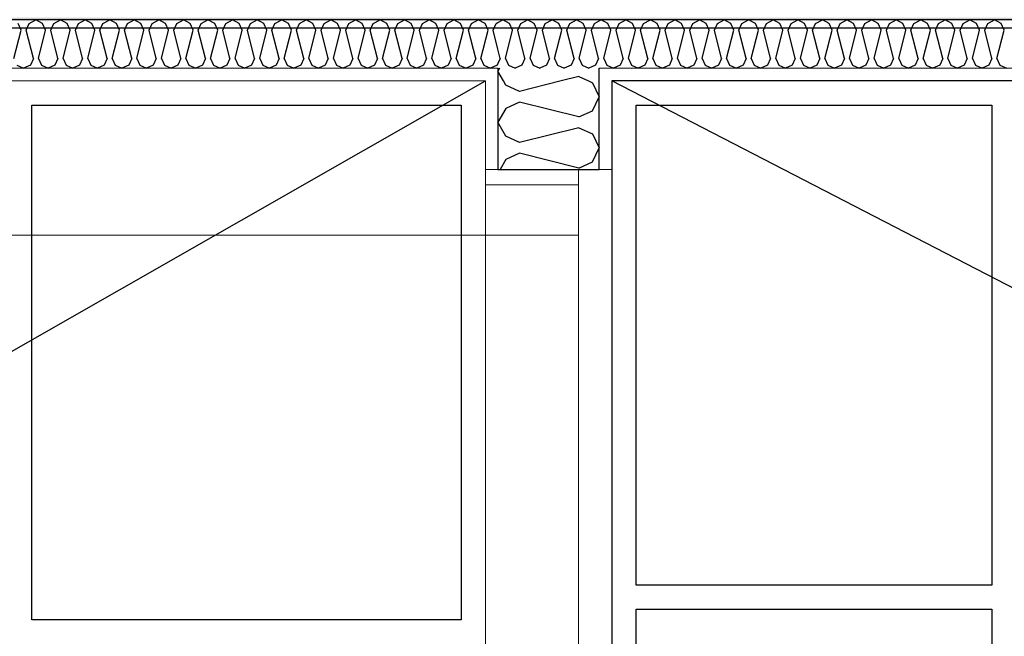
# Model space of a CAD drawing. Header units: millimetres. Extents: x -173281 to 144469, y -85977 to 83288.
# Tile 190 of 256: x -64301 to -63328, y -26433 to -25824. Entities that reach past the tile are written whole.
import ezdxf
from ezdxf.enums import TextEntityAlignment as Align

# ---------------------------------------------------------------- set-up
doc = ezdxf.new("R2010")
doc.units = ezdxf.units.MM
doc.header["$LTSCALE"] = 0.5
doc.header["$MEASUREMENT"] = 0
doc.linetypes.add('PLINE', pattern=[0])
for name, color, linetype in [('232- Ikke-bærende yttervegger (Skravur)(Nye konstruksjoner)', 7, 'Continuous'), ('232- Ikke-bærende yttervegger(Nye konstruksjoner)', 7, 'Continuous'), ('242- Ikke-bærende innervegger (Skravur)(Nye konstruksjoner)', 7, 'Continuous'), ('242- Ikke-bærende innervegger(Nye konstruksjoner)', 7, 'Continuous'), ('244- Vinduer_ dører_ foldevegger(Nye konstruksjoner)', 7, 'Continuous'), ('252- Gulv på grunn_ bunnplate', 7, 'Continuous'), ('257- Systemhimlinger(Nye konstruksjoner)', 7, 'Continuous'), ('852- Teknisk_symbolsk informasjon_ bygning(Nye konstruksjoner)', 7, 'Continuous'), ('862- M___Nettoareal(Nye konstruksjoner)', 7, 'Continuous'), ('862- M___Nettoareal(Polylinje)(Nye konstruksjoner)', 7, 'Continuous'), ('862- M___Nettoareal(Tekst)(Nye konstruksjoner)', 7, 'Continuous')]:
    doc.layers.add(name, color=color, linetype=linetype)
doc.layers.add('234- Vinduer_ dører_ porter(Nye konstruksjoner)', color=7, linetype='Continuous', lineweight=0)
doc.layers.add('236- Innvendig kledning og overflate(Nye konstruksjoner)', color=7, linetype='Continuous', lineweight=0)
doc.styles.add('GENERATED_STYLE_1', font='arial.ttf')
pattern_1 = [(180, (0, 0), (0, 86.60254), [0, -50]), (180, (-25, -43.3), (0, 86.60254), [0, -50])]
pattern_2 = [(270, (0, 0), (86.60254, 0), [0, -50]), (270, (43.3, -25), (86.60254, 0), [0, -50])]

# ---------------------------------------------------------------- blocks, each defined once
blk = doc.blocks.new('WC_A-133_29', base_point=(-62580.97, -26482.41))
at = {"layer": '862- M___Nettoareal(Polylinje)(Nye konstruksjoner)', "linetype": 'PLINE', "flags": 128}
blk.add_lwpolyline([(-61740.66, -26904.43), (-61740.66, -25884.43), (-63715.66, -25884.43), (-63715.66, -26904.43)], close=True, dxfattribs=at)
at = {"layer": '862- M___Nettoareal(Tekst)(Nye konstruksjoner)', "style": 'GENERATED_STYLE_1'}
for tag, height, p in [('DUMMY_862', 150, (-62777.4, -26532.2)), ('ROOM_NAME', 150, (-62777.4, -26909.21)), ('DUMMY_861', 100, (-62934.55, -26508.96)), ('ceilingHeightCode', 100, (-62384.55, -26897.78)), ('ROOM_NUMBER', 100, (-62934.55, -26897.78)), ('DUMMY_863', 100, (-62541.69, -26874.92))]:
    blk.add_attdef(tag, text='', height=height, rotation=90, dxfattribs=at).set_placement(p, align=Align.TOP_LEFT)
blk = doc.blocks.new('*X789')
at = {"layer": '232- Ikke-bærende yttervegger (Skravur)(Nye konstruksjoner)', "linetype": 'PLINE'}
for p, q in [((-63728.16, -25825.02), (-63726.2, -25823.93)), ((-63719.57, -25827.63), (-63726.2, -25823.93)), ((-63716.61, -25834.13), (-63719.57, -25827.63)), ((-63711.51, -25834.13), (-63708.55, -25827.63)), ((-63708.55, -25827.63), (-63701.92, -25823.93)), ((-63695.29, -25827.63), (-63701.92, -25823.93)), ((-63692.33, -25834.13), (-63695.29, -25827.63)), ((-63687.23, -25834.13), (-63684.27, -25827.63)), ((-63684.27, -25827.63), (-63677.64, -25823.93)), ((-63671.01, -25827.63), (-63677.64, -25823.93)), ((-63668.05, -25834.13), (-63671.01, -25827.63)), ((-63662.95, -25834.13), (-63659.99, -25827.63)), ((-63659.99, -25827.63), (-63653.36, -25823.93)), ((-63646.72, -25827.63), (-63653.36, -25823.93)), ((-63643.77, -25834.13), (-63646.72, -25827.63)), ((-63638.66, -25834.13), (-63635.71, -25827.63)), ((-63635.71, -25827.63), (-63629.07, -25823.93)), ((-63622.44, -25827.63), (-63629.07, -25823.93)), ((-63619.48, -25834.13), (-63622.44, -25827.63)), ((-63614.38, -25834.13), (-63611.42, -25827.63)), ((-63611.42, -25827.63), (-63604.79, -25823.93)), ((-63598.16, -25827.63), (-63604.79, -25823.93)), ((-63595.2, -25834.13), (-63598.16, -25827.63)), ((-63590.1, -25834.13), (-63587.14, -25827.63)), ((-63587.14, -25827.63), (-63580.51, -25823.93)), ((-63573.88, -25827.63), (-63580.51, -25823.93)), ((-63570.92, -25834.13), (-63573.88, -25827.63)), ((-63565.82, -25834.13), (-63562.86, -25827.63)), ((-63562.86, -25827.63), (-63556.23, -25823.93)), ((-63549.6, -25827.63), (-63556.23, -25823.93)), ((-63546.64, -25834.13), (-63549.6, -25827.63)), ((-63541.54, -25834.13), (-63538.58, -25827.63)), ((-63538.58, -25827.63), (-63531.95, -25823.93)), ((-63525.32, -25827.63), (-63531.95, -25823.93)), ((-63522.36, -25834.13), (-63525.32, -25827.63)), ((-63517.26, -25834.13), (-63514.3, -25827.63)), ((-63514.3, -25827.63), (-63507.67, -25823.93)), ((-63501.04, -25827.63), (-63507.67, -25823.93)), ((-63498.08, -25834.13), (-63501.04, -25827.63)), ((-63492.98, -25834.13), (-63490.02, -25827.63)), ((-63490.02, -25827.63), (-63483.39, -25823.93)), ((-63476.76, -25827.63), (-63483.39, -25823.93)), ((-63473.8, -25834.13), (-63476.76, -25827.63)), ((-63468.7, -25834.13), (-63465.74, -25827.63)), ((-63465.74, -25827.63), (-63459.11, -25823.93)), ((-63452.47, -25827.63), (-63459.11, -25823.93)), ((-63449.52, -25834.13), (-63452.47, -25827.63)), ((-63444.41, -25834.13), (-63441.46, -25827.63)), ((-63441.46, -25827.63), (-63434.82, -25823.93)), ((-63428.19, -25827.63), (-63434.82, -25823.93)), ((-63425.23, -25834.13), (-63428.19, -25827.63)), ((-63420.13, -25834.13), (-63417.17, -25827.63)), ((-63417.17, -25827.63), (-63410.54, -25823.93)), ((-63403.91, -25827.63), (-63410.54, -25823.93)), ((-63400.95, -25834.13), (-63403.91, -25827.63)), ((-63395.85, -25834.13), (-63392.89, -25827.63)), ((-63392.89, -25827.63), (-63386.26, -25823.93)), ((-63379.63, -25827.63), (-63386.26, -25823.93)), ((-63376.67, -25834.13), (-63379.63, -25827.63)), ((-63371.57, -25834.13), (-63368.61, -25827.63)), ((-63368.61, -25827.63), (-63361.98, -25823.93)), ((-63355.35, -25827.63), (-63361.98, -25823.93)), ((-63352.39, -25834.13), (-63355.35, -25827.63)), ((-63347.29, -25834.13), (-63344.33, -25827.63)), ((-63344.33, -25827.63), (-63337.7, -25823.93)), ((-63331.07, -25827.63), (-63337.7, -25823.93)), ((-63328.11, -25834.13), (-63331.07, -25827.63)), ((-63723.65, -25862.29), (-63716.61, -25834.13)), ((-63704.47, -25862.29), (-63711.51, -25834.13)), ((-63699.37, -25862.29), (-63692.33, -25834.13)), ((-63680.19, -25862.29), (-63687.23, -25834.13)), ((-63675.09, -25862.29), (-63668.05, -25834.13)), ((-63655.91, -25862.29), (-63662.95, -25834.13)), ((-63650.8, -25862.29), (-63643.77, -25834.13)), ((-63631.63, -25862.29), (-63638.66, -25834.13)), ((-63626.52, -25862.29), (-63619.48, -25834.13)), ((-63607.34, -25862.29), (-63614.38, -25834.13)), ((-63602.24, -25862.29), (-63595.2, -25834.13)), ((-63583.06, -25862.29), (-63590.1, -25834.13)), ((-63577.96, -25862.29), (-63570.92, -25834.13)), ((-63558.78, -25862.29), (-63565.82, -25834.13)), ((-63553.68, -25862.29), (-63546.64, -25834.13)), ((-63534.5, -25862.29), (-63541.54, -25834.13)), ((-63529.4, -25862.29), (-63522.36, -25834.13)), ((-63510.22, -25862.29), (-63517.26, -25834.13)), ((-63505.12, -25862.29), (-63498.08, -25834.13)), ((-63485.94, -25862.29), (-63492.98, -25834.13)), ((-63480.84, -25862.29), (-63473.8, -25834.13)), ((-63461.66, -25862.29), (-63468.7, -25834.13)), ((-63456.55, -25862.29), (-63449.52, -25834.13)), ((-63437.37, -25862.29), (-63444.41, -25834.13)), ((-63432.27, -25862.29), (-63425.23, -25834.13)), ((-63413.09, -25862.29), (-63420.13, -25834.13)), ((-63407.99, -25862.29), (-63400.95, -25834.13)), ((-63388.81, -25862.29), (-63395.85, -25834.13)), ((-63383.71, -25862.29), (-63376.67, -25834.13)), ((-63364.53, -25862.29), (-63371.57, -25834.13)), ((-63359.43, -25862.29), (-63352.39, -25834.13)), ((-63340.25, -25862.29), (-63347.29, -25834.13)), ((-63335.15, -25862.29), (-63328.11, -25834.13)), ((-63723.65, -25862.29), (-63720.69, -25868.79)), ((-63704.47, -25862.29), (-63707.43, -25868.79)), ((-63699.37, -25862.29), (-63696.41, -25868.79)), ((-63680.19, -25862.29), (-63683.15, -25868.79)), ((-63675.09, -25862.29), (-63672.13, -25868.79)), ((-63655.91, -25862.29), (-63658.87, -25868.79)), ((-63650.8, -25862.29), (-63647.85, -25868.79)), ((-63631.63, -25862.29), (-63634.58, -25868.79)), ((-63626.52, -25862.29), (-63623.56, -25868.79)), ((-63607.34, -25862.29), (-63610.3, -25868.79)), ((-63602.24, -25862.29), (-63599.28, -25868.79)), ((-63583.06, -25862.29), (-63586.02, -25868.79)), ((-63577.96, -25862.29), (-63575, -25868.79)), ((-63558.78, -25862.29), (-63561.74, -25868.79)), ((-63553.68, -25862.29), (-63550.72, -25868.79)), ((-63534.5, -25862.29), (-63537.46, -25868.79)), ((-63529.4, -25862.29), (-63526.44, -25868.79)), ((-63510.22, -25862.29), (-63513.18, -25868.79)), ((-63505.12, -25862.29), (-63502.16, -25868.79)), ((-63485.94, -25862.29), (-63488.9, -25868.79)), ((-63480.84, -25862.29), (-63477.88, -25868.79)), ((-63461.66, -25862.29), (-63464.62, -25868.79)), ((-63456.55, -25862.29), (-63453.6, -25868.79)), ((-63437.37, -25862.29), (-63440.33, -25868.79)), ((-63432.27, -25862.29), (-63429.31, -25868.79)), ((-63413.09, -25862.29), (-63416.05, -25868.79)), ((-63407.99, -25862.29), (-63405.03, -25868.79)), ((-63388.81, -25862.29), (-63391.77, -25868.79)), ((-63383.71, -25862.29), (-63380.75, -25868.79)), ((-63364.53, -25862.29), (-63367.49, -25868.79)), ((-63359.43, -25862.29), (-63356.47, -25868.79)), ((-63340.25, -25862.29), (-63343.21, -25868.79)), ((-63335.15, -25862.29), (-63332.19, -25868.79)), ((-63720.69, -25868.79), (-63714.06, -25871.93)), ((-63707.43, -25868.79), (-63714.06, -25871.93)), ((-63696.41, -25868.79), (-63689.78, -25871.93)), ((-63683.15, -25868.79), (-63689.78, -25871.93)), ((-63672.13, -25868.79), (-63665.5, -25871.93)), ((-63658.87, -25868.79), (-63665.5, -25871.93)), ((-63647.85, -25868.79), (-63641.22, -25871.93)), ((-63634.58, -25868.79), (-63641.22, -25871.93)), ((-63623.56, -25868.79), (-63616.93, -25871.93)), ((-63610.3, -25868.79), (-63616.93, -25871.93)), ((-63599.28, -25868.79), (-63592.65, -25871.93)), ((-63586.02, -25868.79), (-63592.65, -25871.93)), ((-63575, -25868.79), (-63568.37, -25871.93)), ((-63561.74, -25868.79), (-63568.37, -25871.93)), ((-63550.72, -25868.79), (-63544.09, -25871.93)), ((-63537.46, -25868.79), (-63544.09, -25871.93)), ((-63526.44, -25868.79), (-63519.81, -25871.93)), ((-63513.18, -25868.79), (-63519.81, -25871.93)), ((-63502.16, -25868.79), (-63495.53, -25871.93)), ((-63488.9, -25868.79), (-63495.53, -25871.93)), ((-63477.88, -25868.79), (-63471.25, -25871.93)), ((-63464.62, -25868.79), (-63471.25, -25871.93)), ((-63453.6, -25868.79), (-63446.96, -25871.93)), ((-63440.33, -25868.79), (-63446.96, -25871.93)), ((-63429.31, -25868.79), (-63422.68, -25871.93)), ((-63416.05, -25868.79), (-63422.68, -25871.93)), ((-63405.03, -25868.79), (-63398.4, -25871.93)), ((-63391.77, -25868.79), (-63398.4, -25871.93)), ((-63380.75, -25868.79), (-63374.12, -25871.93)), ((-63367.49, -25868.79), (-63374.12, -25871.93)), ((-63356.47, -25868.79), (-63349.84, -25871.93)), ((-63343.21, -25868.79), (-63349.84, -25871.93)), ((-63332.19, -25868.79), (-63325.56, -25871.93))]:
    blk.add_line(p, q, dxfattribs=at)
blk = doc.blocks.new('*X790')
at = {"layer": '232- Ikke-bærende yttervegger (Skravur)(Nye konstruksjoner)', "linetype": 'PLINE'}
for p, q in [((-63828.16, -25826.63), (-63823.32, -25823.93)), ((-63816.69, -25827.63), (-63823.32, -25823.93)), ((-63813.73, -25834.13), (-63816.69, -25827.63)), ((-63808.63, -25834.13), (-63805.67, -25827.63)), ((-63805.67, -25827.63), (-63799.04, -25823.93)), ((-63792.41, -25827.63), (-63799.04, -25823.93)), ((-63789.45, -25834.13), (-63792.41, -25827.63)), ((-63784.35, -25834.13), (-63781.39, -25827.63)), ((-63781.39, -25827.63), (-63774.76, -25823.93)), ((-63768.13, -25827.63), (-63774.76, -25823.93)), ((-63765.17, -25834.13), (-63768.13, -25827.63)), ((-63760.07, -25834.13), (-63757.11, -25827.63)), ((-63757.11, -25827.63), (-63750.48, -25823.93)), ((-63743.85, -25827.63), (-63750.48, -25823.93)), ((-63740.89, -25834.13), (-63743.85, -25827.63)), ((-63735.79, -25834.13), (-63732.83, -25827.63)), ((-63732.83, -25827.63), (-63728.16, -25825.02)), ((-63820.77, -25862.29), (-63813.73, -25834.13)), ((-63801.59, -25862.29), (-63808.63, -25834.13)), ((-63796.49, -25862.29), (-63789.45, -25834.13)), ((-63777.31, -25862.29), (-63784.35, -25834.13)), ((-63772.21, -25862.29), (-63765.17, -25834.13)), ((-63753.03, -25862.29), (-63760.07, -25834.13)), ((-63747.93, -25862.29), (-63740.89, -25834.13)), ((-63728.75, -25862.29), (-63735.79, -25834.13)), ((-63825.88, -25862.29), (-63828.16, -25853.15)), ((-63825.88, -25862.29), (-63828.16, -25867.31)), ((-63820.77, -25862.29), (-63817.81, -25868.79)), ((-63801.59, -25862.29), (-63804.55, -25868.79)), ((-63796.49, -25862.29), (-63793.53, -25868.79)), ((-63777.31, -25862.29), (-63780.27, -25868.79)), ((-63772.21, -25862.29), (-63769.25, -25868.79)), ((-63753.03, -25862.29), (-63755.99, -25868.79)), ((-63747.93, -25862.29), (-63744.97, -25868.79)), ((-63728.75, -25862.29), (-63731.71, -25868.79)), ((-63817.81, -25868.79), (-63811.18, -25871.93)), ((-63804.55, -25868.79), (-63811.18, -25871.93)), ((-63793.53, -25868.79), (-63786.9, -25871.93)), ((-63780.27, -25868.79), (-63786.9, -25871.93)), ((-63769.25, -25868.79), (-63762.62, -25871.93)), ((-63755.99, -25868.79), (-63762.62, -25871.93)), ((-63744.97, -25868.79), (-63738.34, -25871.93)), ((-63731.71, -25868.79), (-63738.34, -25871.93))]:
    blk.add_line(p, q, dxfattribs=at)
blk = doc.blocks.new('*X791')
at = {"layer": '232- Ikke-bærende yttervegger (Skravur)(Nye konstruksjoner)', "linetype": 'PLINE'}
for p, q in [((-64299.36, -25834.13), (-64302.32, -25827.63)), ((-64294.26, -25834.13), (-64291.3, -25827.63)), ((-64291.3, -25827.63), (-64284.67, -25823.93)), ((-64278.04, -25827.63), (-64284.67, -25823.93)), ((-64275.08, -25834.13), (-64278.04, -25827.63)), ((-64269.98, -25834.13), (-64267.02, -25827.63)), ((-64267.02, -25827.63), (-64260.39, -25823.93)), ((-64253.76, -25827.63), (-64260.39, -25823.93)), ((-64250.8, -25834.13), (-64253.76, -25827.63)), ((-64245.7, -25834.13), (-64242.74, -25827.63)), ((-64242.74, -25827.63), (-64236.11, -25823.93)), ((-64229.48, -25827.63), (-64236.11, -25823.93)), ((-64226.52, -25834.13), (-64229.48, -25827.63)), ((-64221.41, -25834.13), (-64218.46, -25827.63)), ((-64218.46, -25827.63), (-64211.82, -25823.93)), ((-64205.19, -25827.63), (-64211.82, -25823.93)), ((-64202.24, -25834.13), (-64205.19, -25827.63)), ((-64197.13, -25834.13), (-64194.17, -25827.63)), ((-64194.17, -25827.63), (-64187.54, -25823.93)), ((-64180.91, -25827.63), (-64187.54, -25823.93)), ((-64177.95, -25834.13), (-64180.91, -25827.63)), ((-64172.85, -25834.13), (-64169.89, -25827.63)), ((-64169.89, -25827.63), (-64163.26, -25823.93)), ((-64156.63, -25827.63), (-64163.26, -25823.93)), ((-64153.67, -25834.13), (-64156.63, -25827.63)), ((-64148.57, -25834.13), (-64145.61, -25827.63)), ((-64145.61, -25827.63), (-64138.98, -25823.93)), ((-64132.35, -25827.63), (-64138.98, -25823.93)), ((-64129.39, -25834.13), (-64132.35, -25827.63)), ((-64124.29, -25834.13), (-64121.33, -25827.63)), ((-64121.33, -25827.63), (-64114.7, -25823.93)), ((-64108.07, -25827.63), (-64114.7, -25823.93)), ((-64105.11, -25834.13), (-64108.07, -25827.63)), ((-64100.01, -25834.13), (-64097.05, -25827.63)), ((-64097.05, -25827.63), (-64090.42, -25823.93)), ((-64083.79, -25827.63), (-64090.42, -25823.93)), ((-64080.83, -25834.13), (-64083.79, -25827.63)), ((-64075.73, -25834.13), (-64072.77, -25827.63)), ((-64072.77, -25827.63), (-64066.14, -25823.93)), ((-64059.51, -25827.63), (-64066.14, -25823.93)), ((-64056.55, -25834.13), (-64059.51, -25827.63)), ((-64051.45, -25834.13), (-64048.49, -25827.63)), ((-64048.49, -25827.63), (-64041.86, -25823.93)), ((-64035.23, -25827.63), (-64041.86, -25823.93)), ((-64032.27, -25834.13), (-64035.23, -25827.63)), ((-64027.16, -25834.13), (-64024.21, -25827.63)), ((-64024.21, -25827.63), (-64017.57, -25823.93)), ((-64010.94, -25827.63), (-64017.57, -25823.93)), ((-64007.98, -25834.13), (-64010.94, -25827.63)), ((-64002.88, -25834.13), (-63999.92, -25827.63)), ((-63999.92, -25827.63), (-63993.29, -25823.93)), ((-63986.66, -25827.63), (-63993.29, -25823.93)), ((-63983.7, -25834.13), (-63986.66, -25827.63)), ((-63978.6, -25834.13), (-63975.64, -25827.63)), ((-63975.64, -25827.63), (-63969.01, -25823.93)), ((-63962.38, -25827.63), (-63969.01, -25823.93)), ((-63959.42, -25834.13), (-63962.38, -25827.63)), ((-63954.32, -25834.13), (-63951.36, -25827.63)), ((-63951.36, -25827.63), (-63944.73, -25823.93)), ((-63938.1, -25827.63), (-63944.73, -25823.93)), ((-63935.14, -25834.13), (-63938.1, -25827.63)), ((-63930.04, -25834.13), (-63927.08, -25827.63)), ((-63927.08, -25827.63), (-63920.45, -25823.93)), ((-63913.82, -25827.63), (-63920.45, -25823.93)), ((-63910.86, -25834.13), (-63913.82, -25827.63)), ((-63905.76, -25834.13), (-63902.8, -25827.63)), ((-63902.8, -25827.63), (-63896.17, -25823.93)), ((-63889.54, -25827.63), (-63896.17, -25823.93)), ((-63886.58, -25834.13), (-63889.54, -25827.63)), ((-63881.48, -25834.13), (-63878.52, -25827.63)), ((-63878.52, -25827.63), (-63871.89, -25823.93)), ((-63865.26, -25827.63), (-63871.89, -25823.93)), ((-63862.3, -25834.13), (-63865.26, -25827.63)), ((-63857.2, -25834.13), (-63854.24, -25827.63)), ((-63854.24, -25827.63), (-63847.61, -25823.93)), ((-63840.97, -25827.63), (-63847.61, -25823.93)), ((-63838.02, -25834.13), (-63840.97, -25827.63)), ((-63832.91, -25834.13), (-63829.96, -25827.63)), ((-63829.96, -25827.63), (-63828.16, -25826.63)), ((-64306.4, -25862.29), (-64299.36, -25834.13)), ((-64287.22, -25862.29), (-64294.26, -25834.13)), ((-64282.12, -25862.29), (-64275.08, -25834.13)), ((-64262.94, -25862.29), (-64269.98, -25834.13)), ((-64257.84, -25862.29), (-64250.8, -25834.13)), ((-64238.66, -25862.29), (-64245.7, -25834.13)), ((-64233.56, -25862.29), (-64226.52, -25834.13)), ((-64214.38, -25862.29), (-64221.41, -25834.13)), ((-64209.27, -25862.29), (-64202.24, -25834.13)), ((-64190.09, -25862.29), (-64197.13, -25834.13)), ((-64184.99, -25862.29), (-64177.95, -25834.13)), ((-64165.81, -25862.29), (-64172.85, -25834.13)), ((-64160.71, -25862.29), (-64153.67, -25834.13)), ((-64141.53, -25862.29), (-64148.57, -25834.13)), ((-64136.43, -25862.29), (-64129.39, -25834.13)), ((-64117.25, -25862.29), (-64124.29, -25834.13)), ((-64112.15, -25862.29), (-64105.11, -25834.13)), ((-64092.97, -25862.29), (-64100.01, -25834.13)), ((-64087.87, -25862.29), (-64080.83, -25834.13)), ((-64068.69, -25862.29), (-64075.73, -25834.13)), ((-64063.59, -25862.29), (-64056.55, -25834.13)), ((-64044.41, -25862.29), (-64051.45, -25834.13)), ((-64039.31, -25862.29), (-64032.27, -25834.13)), ((-64020.13, -25862.29), (-64027.16, -25834.13)), ((-64015.02, -25862.29), (-64007.98, -25834.13)), ((-63995.84, -25862.29), (-64002.88, -25834.13)), ((-63990.74, -25862.29), (-63983.7, -25834.13)), ((-63971.56, -25862.29), (-63978.6, -25834.13)), ((-63966.46, -25862.29), (-63959.42, -25834.13)), ((-63947.28, -25862.29), (-63954.32, -25834.13)), ((-63942.18, -25862.29), (-63935.14, -25834.13)), ((-63923, -25862.29), (-63930.04, -25834.13)), ((-63917.9, -25862.29), (-63910.86, -25834.13)), ((-63898.72, -25862.29), (-63905.76, -25834.13)), ((-63893.62, -25862.29), (-63886.58, -25834.13)), ((-63874.44, -25862.29), (-63881.48, -25834.13)), ((-63869.34, -25862.29), (-63862.3, -25834.13)), ((-63850.16, -25862.29), (-63857.2, -25834.13)), ((-63845.06, -25862.29), (-63838.02, -25834.13)), ((-63828.16, -25853.15), (-63832.91, -25834.13)), ((-64287.22, -25862.29), (-64290.18, -25868.79)), ((-64282.12, -25862.29), (-64279.16, -25868.79)), ((-64262.94, -25862.29), (-64265.9, -25868.79)), ((-64257.84, -25862.29), (-64254.88, -25868.79)), ((-64238.66, -25862.29), (-64241.62, -25868.79)), ((-64233.56, -25862.29), (-64230.6, -25868.79)), ((-64214.38, -25862.29), (-64217.33, -25868.79)), ((-64209.27, -25862.29), (-64206.32, -25868.79)), ((-64190.09, -25862.29), (-64193.05, -25868.79)), ((-64184.99, -25862.29), (-64182.03, -25868.79)), ((-64165.81, -25862.29), (-64168.77, -25868.79)), ((-64160.71, -25862.29), (-64157.75, -25868.79)), ((-64141.53, -25862.29), (-64144.49, -25868.79)), ((-64136.43, -25862.29), (-64133.47, -25868.79)), ((-64117.25, -25862.29), (-64120.21, -25868.79)), ((-64112.15, -25862.29), (-64109.19, -25868.79)), ((-64092.97, -25862.29), (-64095.93, -25868.79)), ((-64087.87, -25862.29), (-64084.91, -25868.79)), ((-64068.69, -25862.29), (-64071.65, -25868.79)), ((-64063.59, -25862.29), (-64060.63, -25868.79)), ((-64044.41, -25862.29), (-64047.37, -25868.79)), ((-64039.31, -25862.29), (-64036.35, -25868.79)), ((-64020.13, -25862.29), (-64023.08, -25868.79)), ((-64015.02, -25862.29), (-64012.07, -25868.79)), ((-63995.84, -25862.29), (-63998.8, -25868.79)), ((-63990.74, -25862.29), (-63987.78, -25868.79)), ((-63971.56, -25862.29), (-63974.52, -25868.79)), ((-63966.46, -25862.29), (-63963.5, -25868.79)), ((-63947.28, -25862.29), (-63950.24, -25868.79)), ((-63942.18, -25862.29), (-63939.22, -25868.79)), ((-63923, -25862.29), (-63925.96, -25868.79)), ((-63917.9, -25862.29), (-63914.94, -25868.79)), ((-63898.72, -25862.29), (-63901.68, -25868.79)), ((-63893.62, -25862.29), (-63890.66, -25868.79)), ((-63874.44, -25862.29), (-63877.4, -25868.79)), ((-63869.34, -25862.29), (-63866.38, -25868.79)), ((-63850.16, -25862.29), (-63853.12, -25868.79)), ((-63845.06, -25862.29), (-63842.1, -25868.79)), ((-64303.44, -25868.79), (-64296.81, -25871.93)), ((-64290.18, -25868.79), (-64296.81, -25871.93)), ((-64279.16, -25868.79), (-64272.53, -25871.93)), ((-64265.9, -25868.79), (-64272.53, -25871.93)), ((-64254.88, -25868.79), (-64248.25, -25871.93)), ((-64241.62, -25868.79), (-64248.25, -25871.93)), ((-64230.6, -25868.79), (-64223.97, -25871.93)), ((-64217.33, -25868.79), (-64223.97, -25871.93)), ((-64206.32, -25868.79), (-64199.68, -25871.93)), ((-64193.05, -25868.79), (-64199.68, -25871.93)), ((-64182.03, -25868.79), (-64175.4, -25871.93)), ((-64168.77, -25868.79), (-64175.4, -25871.93)), ((-64157.75, -25868.79), (-64151.12, -25871.93)), ((-64144.49, -25868.79), (-64151.12, -25871.93)), ((-64133.47, -25868.79), (-64126.84, -25871.93)), ((-64120.21, -25868.79), (-64126.84, -25871.93)), ((-64109.19, -25868.79), (-64102.56, -25871.93)), ((-64095.93, -25868.79), (-64102.56, -25871.93)), ((-64084.91, -25868.79), (-64078.28, -25871.93)), ((-64071.65, -25868.79), (-64078.28, -25871.93)), ((-64060.63, -25868.79), (-64054, -25871.93)), ((-64047.37, -25868.79), (-64054, -25871.93)), ((-64036.35, -25868.79), (-64029.72, -25871.93)), ((-64023.08, -25868.79), (-64029.72, -25871.93)), ((-64012.07, -25868.79), (-64005.43, -25871.93)), ((-63998.8, -25868.79), (-64005.43, -25871.93)), ((-63987.78, -25868.79), (-63981.15, -25871.93)), ((-63974.52, -25868.79), (-63981.15, -25871.93)), ((-63963.5, -25868.79), (-63956.87, -25871.93)), ((-63950.24, -25868.79), (-63956.87, -25871.93)), ((-63939.22, -25868.79), (-63932.59, -25871.93)), ((-63925.96, -25868.79), (-63932.59, -25871.93)), ((-63914.94, -25868.79), (-63908.31, -25871.93)), ((-63901.68, -25868.79), (-63908.31, -25871.93)), ((-63890.66, -25868.79), (-63884.03, -25871.93)), ((-63877.4, -25868.79), (-63884.03, -25871.93)), ((-63866.38, -25868.79), (-63859.75, -25871.93)), ((-63853.12, -25868.79), (-63859.75, -25871.93)), ((-63842.1, -25868.79), (-63835.47, -25871.93)), ((-63828.83, -25868.79), (-63835.47, -25871.93)), ((-63828.16, -25867.31), (-63828.83, -25868.79))]:
    blk.add_line(p, q, dxfattribs=at)
blk = doc.blocks.new('*X901')
at = {"layer": '242- Ikke-bærende innervegger (Skravur)(Nye konstruksjoner)', "linetype": 'PLINE'}
for p, q in [((-63826.6, -25871.93), (-63828.16, -25874.73)), ((-63822.75, -25884.43), (-63828.16, -25874.73)), ((-63748.24, -25880.04), (-63765.77, -25884.43)), ((-63748.24, -25880.04), (-63738.61, -25884.43))]:
    blk.add_line(p, q, dxfattribs=at)
blk = doc.blocks.new('*X902')
at = {"layer": '242- Ikke-bærende innervegger (Skravur)(Nye konstruksjoner)', "linetype": 'PLINE'}
for p, q in [((-63820.45, -25888.55), (-63822.75, -25884.43)), ((-63765.77, -25884.43), (-63806.9, -25894.71)), ((-63738.61, -25884.43), (-63734.7, -25886.21)), ((-63734.7, -25886.21), (-63728.16, -25900.02)), ((-63806.9, -25894.71), (-63820.45, -25888.55)), ((-63806.9, -25905.34), (-63820.45, -25911.5)), ((-63748.24, -25920), (-63806.9, -25905.34)), ((-63734.7, -25913.84), (-63728.16, -25900.02)), ((-63820.45, -25911.5), (-63828.16, -25925.32)), ((-63748.24, -25920), (-63734.7, -25913.84)), ((-63820.45, -25939.13), (-63828.16, -25925.32)), ((-63748.24, -25930.63), (-63806.9, -25945.3)), ((-63748.24, -25930.63), (-63734.7, -25936.8)), ((-63806.9, -25945.3), (-63820.45, -25939.13)), ((-63734.7, -25936.8), (-63728.16, -25950.61)), ((-63734.7, -25964.42), (-63728.16, -25950.61)), ((-63820.45, -25962.09), (-63825.94, -25971.93)), ((-63806.9, -25955.92), (-63820.45, -25962.09)), ((-63748.24, -25970.59), (-63806.9, -25955.92)), ((-63748.24, -25970.59), (-63734.7, -25964.42))]:
    blk.add_line(p, q, dxfattribs=at)
blk = doc.blocks.new('Dørstempel[85]', base_point=(-63840.66, -26381.93))
at = {"layer": '852- Teknisk_symbolsk informasjon_ bygning(Nye konstruksjoner)', "char_height": 75, "attachment_point": 1, "rotation": 90, "style": 'GENERATED_STYLE_1'}
for s, insert in [('\\A1;{\\pql;\\pt0,50;\\fArial|b0|i0|c0|p0;\\W1.000000;x2\xa0090\\fArial|b0|i0|c0|p0;\\W1.000000;\\A1{\\H.66x;\\S^  ;}\\fArial|b0|i0|c0|p0;\\W1.000000;\\fArial|b0|i0|c0|p0;\\W1.000000;\\A1{\\H.66x;\\S^  ;}}', (-64491.37, -26310.51)), ('\\A1;{\\pql;\\pt0,50;\\fArial|b0|i0|c0|p0;\\W1.000000;790\\fArial|b0|i0|c0|p0;\\W1.000000;\\A1{\\H.66x;\\S^  ;}\\fArial|b0|i0|c0|p0;\\W1.000000;\\fArial|b0|i0|c0|p0;\\W1.000000;\\A1{\\H.66x;\\S^  ;}}', (-64491.37, -26482.12))]:
    blk.add_mtext(s, dxfattribs=dict(at, insert=insert))
at = {"layer": '852- Teknisk_symbolsk informasjon_ bygning(Nye konstruksjoner)', "style": 'GENERATED_STYLE_1'}
for tag, p in [('DUMMY_228', (-64508.52, -26001.69)), ('DUMMY_230', (-64390.66, -26482.12)), ('DUMMY_232', (-64272.8, -26499.27)), ('DUMMY_234', (-64154.95, -26499.27))]:
    blk.add_attdef(tag, text='', height=75, rotation=90, dxfattribs=at).set_placement(p, align=Align.TOP_LEFT)
blk.add_attdef('AC_WIDO_ID', text='', height=100, rotation=90, dxfattribs=at).set_placement((-64508.52, -26349.38), align=Align.BOTTOM_CENTER)
for tag, p in [('DUMMY_229', (-64390.66, -26539.28)), ('DUMMY_231', (-64272.8, -26539.28)), ('DUMMY_233', (-64154.95, -26539.28)), ('strUnitPrefix', (-64508.52, -26556.42))]:
    blk.add_attdef(tag, text='', height=75, rotation=90, dxfattribs=at).set_placement(p, align=Align.TOP_RIGHT)
blk = doc.blocks.new('Dør[44]')
at = {"layer": '234- Vinduer_ dører_ porter(Nye konstruksjoner)', "linetype": 'PLINE'}
for p, q in [((-63840.66, -26791.93), (-63840.66, -25971.93)), ((-63840.66, -25986.93), (-63840.66, -25971.93)), ((-63840.66, -25971.93), (-63748.66, -25971.93)), ((-63748.66, -25986.93), (-63748.66, -25971.93)), ((-63715.66, -26791.93), (-63715.66, -25971.93)), ((-63840.66, -25986.93), (-63840.66, -26036.93)), ((-63748.66, -25986.93), (-63840.66, -25986.93)), ((-63748.66, -26036.93), (-63748.66, -25986.93)), ((-63840.66, -26036.93), (-64530.66, -26036.93)), ((-63840.66, -26726.93), (-63840.66, -26036.93)), ((-63840.66, -26036.93), (-63748.66, -26036.93)), ((-63748.66, -26036.93), (-63748.66, -26726.93)), ((-63748.66, -26726.93), (-63840.66, -26726.93)), ((-63840.66, -26726.93), (-63840.66, -26776.93)), ((-63748.66, -26776.93), (-63748.66, -26726.93)), ((-63840.66, -26776.93), (-63840.66, -26791.93)), ((-63840.66, -26776.93), (-63748.66, -26776.93)), ((-63748.66, -26776.93), (-63748.66, -26791.93)), ((-63840.66, -26791.93), (-63748.66, -26791.93))]:
    blk.add_line(p, q, dxfattribs=at)
blk.add_arc((-63840.66, -26036.93), 690, 180, 270, dxfattribs=at)
at = {"layer": '236- Innvendig kledning og overflate(Nye konstruksjoner)', "linetype": 'PLINE'}
for p, q in [((-63840.66, -25971.93), (-63828.16, -25971.93)), ((-63840.66, -25971.93), (-63828.16, -25971.93)), ((-63728.16, -25971.93), (-63715.66, -25971.93)), ((-63840.66, -26791.93), (-63828.16, -26791.93)), ((-63840.66, -26791.93), (-63828.16, -26791.93)), ((-63728.16, -26791.93), (-63715.66, -26791.93))]:
    blk.add_line(p, q, dxfattribs=at)
at = {"layer": '244- Vinduer_ dører_ foldevegger(Nye konstruksjoner)', "linetype": 'PLINE'}
for p, q in [((-63828.16, -25971.93), (-63748.66, -25971.93)), ((-63828.16, -25971.93), (-63748.66, -25971.93)), ((-63748.66, -25971.93), (-63728.16, -25971.93)), ((-63828.16, -26791.93), (-63748.66, -26791.93)), ((-63828.16, -26791.93), (-63748.66, -26791.93)), ((-63748.66, -26791.93), (-63728.16, -26791.93))]:
    blk.add_line(p, q, dxfattribs=at)
at = {"layer": '852- Teknisk_symbolsk informasjon_ bygning(Nye konstruksjoner)'}
ref = blk.add_blockref('Dørstempel[85]', (-63840.66, -26381.93), dxfattribs=at)
ref.add_attrib('AC_WIDO_ID', 'A-133', dxfattribs={"color": 7, "height": 100, "rotation": 90, "style": 'GENERATED_STYLE_1'}).set_placement((-64508.52, -26349.38), align=Align.BOTTOM_CENTER)
ref.add_attrib('strUnitPrefix', 'BxH:', dxfattribs={"color": 7, "height": 75, "rotation": 90, "style": 'GENERATED_STYLE_1'}).set_placement((-64508.52, -26556.42), align=Align.TOP_RIGHT)
ref.add_attrib('DUMMY_232', '-', dxfattribs={"color": 7, "height": 75, "rotation": 90, "style": 'GENERATED_STYLE_1'}).set_placement((-64272.8, -26499.27), align=Align.TOP_LEFT)
ref.add_attrib('DUMMY_234', '-', dxfattribs={"color": 7, "height": 75, "rotation": 90, "style": 'GENERATED_STYLE_1'}).set_placement((-64154.95, -26499.27), align=Align.TOP_LEFT)

msp = doc.modelspace()

# ---------------------------------------------------------------- hatches: boundary and pattern name
at = {"layer": '232- Ikke-bærende yttervegger (Skravur)(Nye konstruksjoner)', "linetype": 'Continuous'}
msp.add_hatch(color=256, dxfattribs=at).paths.add_polyline_path([(-61578.16, -25821.93), (-64973.16, -25821.93), (-64973.16, -25823.93), (-61578.16, -25823.93)])
h = msp.add_hatch(dxfattribs=at)
h.set_pattern_fill('Gips', color=256, style=0, pattern_type=2)
h.set_pattern_definition(pattern_1)
h.paths.add_polyline_path([(-63840.66, -25871.93), (-64973.16, -25871.93), (-64973.16, -25884.43), (-63840.66, -25884.43)])
h = msp.add_hatch(dxfattribs=at)
h.set_pattern_fill('Gips', color=256, style=0, pattern_type=2)
h.set_pattern_definition(pattern_1)
h.paths.add_polyline_path([(-63840.66, -25884.43), (-63828.16, -25884.43), (-63828.16, -25871.93), (-63840.66, -25871.93)])
h = msp.add_hatch(dxfattribs=at)
h.set_pattern_fill('Gips', color=256, style=0, pattern_type=2)
h.set_pattern_definition(pattern_1)
h.paths.add_polyline_path([(-63728.16, -25884.43), (-63715.66, -25884.43), (-63715.66, -25871.93), (-63728.16, -25871.93)])
h = msp.add_hatch(dxfattribs=at)
h.set_pattern_fill('Gips', color=256, style=0, pattern_type=2)
h.set_pattern_definition(pattern_1)
h.paths.add_polyline_path([(-63715.66, -25884.43), (-61590.66, -25884.43), (-61590.66, -25871.93), (-63715.66, -25871.93)])
at = {"layer": '242- Ikke-bærende innervegger (Skravur)(Nye konstruksjoner)', "linetype": 'Continuous'}
h = msp.add_hatch(dxfattribs=at)
h.set_pattern_fill('Gips', color=256, style=0, pattern_type=2)
h.set_pattern_definition(pattern_2)
h.paths.add_polyline_path([(-63840.66, -25884.43), (-63840.66, -25971.93), (-63828.16, -25971.93), (-63828.16, -25884.43)])
h = msp.add_hatch(dxfattribs=at)
h.set_pattern_fill('Gips', color=256, style=0, pattern_type=2)
h.set_pattern_definition(pattern_2)
h.paths.add_polyline_path([(-63728.16, -25884.43), (-63728.16, -25971.93), (-63715.66, -25971.93), (-63715.66, -25884.43)])

# ---------------------------------------------------------------- linework, layer by layer
at = {"layer": '232- Ikke-bærende yttervegger(Nye konstruksjoner)', "linetype": 'PLINE'}
for p, q in [((-63828.16, -25823.93), (-64973.16, -25823.93)), ((-63728.16, -25823.93), (-63828.16, -25823.93)), ((-61578.16, -25823.93), (-63728.16, -25823.93)), ((-63828.16, -25871.93), (-63828.16, -25884.43)), ((-63828.16, -25871.93), (-63828.16, -25884.43)), ((-63728.16, -25884.43), (-63728.16, -25871.93)), ((-63728.16, -25884.43), (-63728.16, -25871.93))]:
    msp.add_line(p, q, dxfattribs=at)
at = {"layer": '236- Innvendig kledning og overflate(Nye konstruksjoner)', "linetype": 'PLINE'}
for p, q in [((-64973.16, -25871.93), (-63828.16, -25871.93)), ((-63728.16, -25871.93), (-61578.16, -25871.93)), ((-63840.66, -25971.93), (-63828.16, -25971.93)), ((-63728.16, -25971.93), (-63715.66, -25971.93))]:
    msp.add_line(p, q, dxfattribs=at)
at = {"layer": '236- Innvendig kledning og overflate(Nye konstruksjoner)', "linetype": 'PLINE', "flags": 128}
for points in [[(-64973.16, -25884.43), (-63840.66, -25884.43)], [(-63840.66, -25884.43), (-63840.66, -25971.93)], [(-63715.66, -25884.43), (-61590.66, -25884.43)], [(-63715.66, -25971.93), (-63715.66, -25884.43)]]:
    msp.add_lwpolyline(points, dxfattribs=at)
at = {"layer": '242- Ikke-bærende innervegger(Nye konstruksjoner)', "linetype": 'PLINE'}
for p, q in [((-63828.16, -25884.43), (-63828.16, -25971.93)), ((-63728.16, -25971.93), (-63728.16, -25884.43)), ((-63828.16, -25971.93), (-63748.66, -25971.93)), ((-63748.66, -25971.93), (-63728.16, -25971.93))]:
    msp.add_line(p, q, dxfattribs=at)
at = {"layer": '252- Gulv på grunn_ bunnplate', "linetype": 'PLINE', "flags": 128}
msp.add_lwpolyline([(-77653.66, -28236.43), (-76468.16, -28236.43), (-76468.16, -25956.93), (-68648.16, -25956.93), (-68648.16, -14971.93), (-68648.16, -14846.93), (-70768.16, -14846.93), (-70768.16, -11941.93), (-75053.66, -11941.93), (-75053.66, 2273.07), (-74818.16, 2273.07), (-74818.16, 4673.07), (-63042.66, 4673.07), (-63042.66, 2373.07), (-61492.66, 2373.07), (-61492.66, -15001.93), (-65023.16, -15001.93), (-65023.16, -14971.93), (-65037.66, -14971.93), (-65037.66, -25831.93), (-61478.16, -25831.93), (-61478.16, -37386.43), (-60337.66, -37386.43), (-60337.66, -41897.43), (-61487.66, -41897.43), (-61487.66, -43697.43), (-63278.16, -43697.43), (-63278.16, -41936.93), (-63428.16, -41936.93), (-63428.16, -43701.93), (-65168.16, -43701.93), (-65168.16, -43797.43), (-71027.66, -43797.43), (-71027.66, -44997.43), (-75013.66, -44997.43), (-75013.66, -43797.43), (-76238.16, -43797.43), (-76238.16, -38801.93), (-77653.66, -38801.93)], close=True, dxfattribs=at)
at = {"layer": '257- Systemhimlinger(Nye konstruksjoner)', "linetype": 'PLINE'}
for p, q in [((-67760.63, -28121.91), (-63840.66, -25884.43)), ((-61740.66, -26904.43), (-63715.66, -25884.43))]:
    msp.add_line(p, q, dxfattribs=at)
at = {"layer": '257- Systemhimlinger(Nye konstruksjoner)', "linetype": 'PLINE', "flags": 128}
for points in [[(-64288.72, -25908.43), (-63864.66, -25908.43)], [(-64288.72, -26416.68), (-64288.72, -25908.43)], [(-63864.66, -25908.43), (-63864.66, -26416.68)], [(-63691.66, -25908.43), (-63340.16, -25908.43)], [(-63691.66, -26382.43), (-63691.66, -25908.43)], [(-63340.16, -25908.43), (-63340.16, -26382.43)], [(-63340.16, -26382.43), (-63691.66, -26382.43)], [(-63691.66, -26406.43), (-63340.16, -26406.43)], [(-63691.66, -26880.43), (-63691.66, -26406.43)], [(-63340.16, -26406.43), (-63340.16, -26880.43)], [(-63864.66, -26416.68), (-64288.72, -26416.68)]]:
    msp.add_lwpolyline(points, dxfattribs=at)

# ---------------------------------------------------------------- block references
at = {"layer": '232- Ikke-bærende yttervegger(Nye konstruksjoner)'}
for name in ['*X791', '*X790', '*X789']:
    msp.add_blockref(name, (0, 0), dxfattribs=at)
at = {"layer": '242- Ikke-bærende innervegger(Nye konstruksjoner)'}
for name in ['*X901', '*X902']:
    msp.add_blockref(name, (0, 0), dxfattribs=at)
at = {"layer": '244- Vinduer_ dører_ foldevegger(Nye konstruksjoner)', "linetype": 'PLINE'}
msp.add_blockref('Dør[44]', (0, 0), dxfattribs=at)
at = {"layer": '862- M___Nettoareal(Nye konstruksjoner)', "linetype": 'Continuous'}
msp.add_blockref('WC_A-133_29', (-62580.97, -26482.41), dxfattribs=at)

doc.saveas('drawing.dxf')
